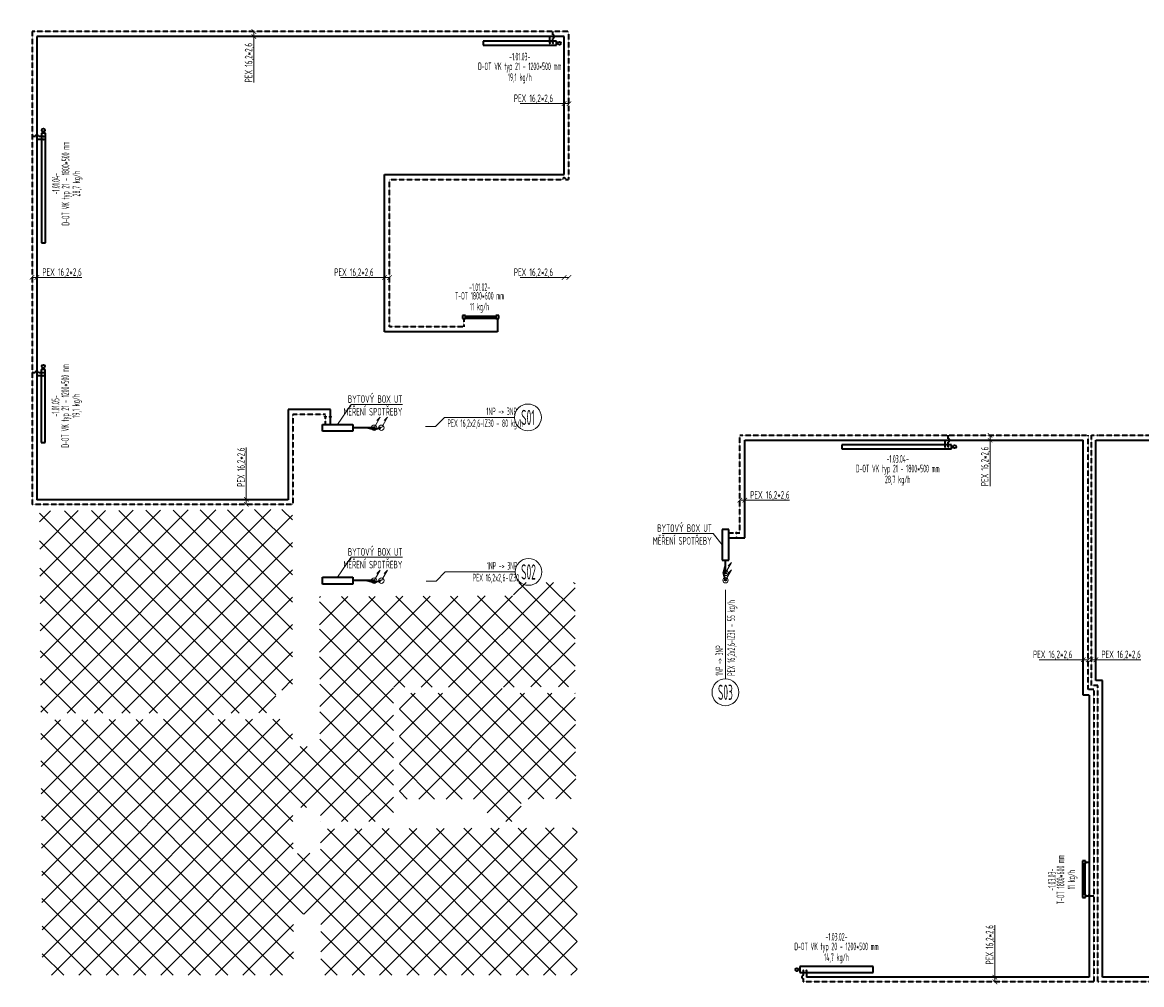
# Model space of a CAD drawing. Header units: millimetres. Extents: x 1279 to 58476, y -6899 to 74987.
# Tile 99 of 157: x 10873 to 29250, y 9847 to 25638. Entities that reach past the tile are written whole.
import ezdxf
from ezdxf.enums import TextEntityAlignment as Align

# ---------------------------------------------------------------- set-up
doc = ezdxf.new("R2010")
doc.units = ezdxf.units.MM
doc.linetypes.add('ČÁRKOVANÁ', pattern=[0.75, 0.5, -0.25])
for name, color, linetype, lineweight in [('JS_VYT_POPIS - OBECNĚ', 7, 'Continuous', 5), ('UT_IZOLACE - TEPELNÁ', 6, 'IZOLACE TEPELNA', 5), ('UT_KOTY - DIMENZE', 7, 'Continuous', 5), ('UT_POTRUBI - PŘÍVOD', 1, 'Continuous', 35), ('UT_POTRUBI - ZPÁTEČKA', 5, 'ČÁRKOVANÁ', 35), ('UT_SCHÉMA_PŘÍVOD', 10, 'Continuous', 35), ('UT_ZAŘÍZENÍ - OT', 3, 'Continuous', 35), ('VZT_50 POPIS - OBECNE', 7, 'Continuous', 5), ('VZT_KOTY - DIMENZE', 7, 'Continuous', 5)]:
    doc.layers.add(name, color=color, linetype=linetype, lineweight=lineweight)
doc.styles.add('ISOCP 2.5', font='isocp.shx', dxfattribs={"width": 0.6, "height": 2.5})
doc.styles.get("Standard").update_dxf_attribs({"font": 'arial.ttf'})
doc.styles.add('VZT_POPIS', font='isocp.shx', dxfattribs={"width": 0.6, "height": 125})
doc.linetypes.add('IZOLACE TEPELNA', pattern='A,12.7,-1.5,["T",Standard,S=2.54,R=0,X=0,Y=-1.27],-3', length=17.2)

# ---------------------------------------------------------------- blocks, each defined once
blk = doc.blocks.new('_ArchTick')
at = {"color": 0, "linetype": 'ByBlock', "const_width": 0.15}
blk.add_lwpolyline([(-0.5, -0.5), (0.5, 0.5)], dxfattribs=at)

msp = doc.modelspace()

# ---------------------------------------------------------------- linework, layer by layer
at = {"layer": 'JS_VYT_POPIS - OBECNĚ'}
for p, q in [((17655, 19005), (17805, 19155)), ((17805, 19155), (18954, 19155)), ((17492, 19005), (17655, 19005)), ((17664, 16470), (17814, 16620)), ((17814, 16620), (18963, 16620)), ((17501, 16470), (17664, 16470)), ((22416, 16326), (22416, 14864))]:
    msp.add_line(p, q, dxfattribs=at)
for centre in [(19174, 19155), (19183, 16620), (22416, 14644)]:
    msp.add_circle(centre, 220, dxfattribs=at)
at = {"layer": 'UT_IZOLACE - TEPELNÁ', "ltscale": 10}
for centre in [(16648, 18986), (16768, 18986), (22417, 16603), (16648, 16476), (16768, 16476), (22417, 16483)]:
    msp.add_circle(centre, 44, dxfattribs=at)
at = {"layer": 'UT_KOTY - DIMENZE'}
for points in [[(14674, 25486), (14674, 25222)], [(14674, 25406), (14674, 25222)], [(14674, 24653), (14674, 25222)], [(19044, 24305), (19613, 24305)], [(19767, 24305), (19613, 24305)], [(19847, 24305), (19613, 24305)], [(11031, 21453), (11279, 21453)], [(11111, 21453), (11279, 21453)], [(11279, 21453), (11847, 21453)], [(16096, 21451), (16665, 21451)], [(16819, 21451), (16665, 21451)], [(16899, 21451), (16665, 21451)], [(19044, 21451), (19613, 21451)], [(19767, 21451), (19613, 21451)], [(19847, 21451), (19613, 21451)], [(26761, 18861), (26761, 18597)], [(26761, 18781), (26761, 18597)], [(14549, 18094), (14549, 18662)], [(26761, 18028), (26761, 18597)], [(14549, 17809), (14549, 18094)], [(14549, 17729), (14549, 18094)], [(22654, 17797), (22902, 17797)], [(22734, 17797), (22902, 17797)], [(22902, 17797), (23470, 17797)], [(27570, 15179), (28138, 15179)], [(28293, 15179), (28138, 15179)], [(28373, 15179), (28138, 15179)], [(28419, 15179), (28667, 15179)], [(28499, 15179), (28667, 15179)], [(28667, 15179), (29236, 15179)], [(26840, 10255), (26840, 10824)], [(26840, 9970), (26840, 10255)], [(26840, 9890), (26840, 10255)]]:
    msp.add_lwpolyline(points, dxfattribs=at)
at = {"layer": 'UT_POTRUBI - PŘÍVOD'}
for p, q in [((19767, 25406), (11111, 25406)), ((11111, 25406), (11111, 17805)), ((19767, 23140), (19767, 25406)), ((16819, 20562), (16819, 23140)), ((16819, 23140), (19767, 23140)), ((18673, 20777), (18673, 20562)), ((18673, 20562), (16819, 20562)), ((22734, 17180), (22734, 18781)), ((22734, 18781), (28255, 18781)), ((28255, 18781), (28293, 18781)), ((28293, 14597), (28293, 18781)), ((28499, 14838), (28499, 18781)), ((28499, 18781), (28609, 18781)), ((28609, 18781), (34897, 18781)), ((22606, 17180), (22734, 17180)), ((28609, 14838), (28499, 14838)), ((28609, 14758), (28609, 14838)), ((28609, 9970), (28609, 14838)), ((28388, 14597), (28293, 14597)), ((28388, 14597), (28388, 9970)), ((28328, 11854), (28388, 11854)), ((28388, 9970), (23745, 9970)), ((34880, 9970), (28609, 9970))]:
    msp.add_line(p, q, dxfattribs=at)
at = {"layer": 'UT_POTRUBI - PŘÍVOD', "linetype": 'Continuous'}
for p, q in [((19535, 25298), (19535, 25406)), ((11218, 23716), (11111, 23716)), ((11216, 19839), (11111, 19839)), ((15929, 19040), (15929, 19166)), ((15799, 19040), (16299, 19040)), ((15799, 18930), (15799, 19040)), ((16299, 18930), (15799, 18930)), ((16299, 19040), (16299, 18930)), ((16638, 18986), (16299, 18985)), ((26025, 18674), (26025, 18781)), ((22362, 17313), (22362, 16813)), ((22472, 17313), (22362, 17313)), ((22472, 16813), (22472, 17313)), ((22472, 17180), (22598, 17180)), ((22362, 16813), (22472, 16813)), ((22417, 16613), (22417, 16813)), ((15799, 16531), (16299, 16531)), ((15799, 16421), (15799, 16531)), ((16299, 16421), (15799, 16421)), ((16299, 16531), (16299, 16421)), ((16638, 16477), (16299, 16476)), ((23745, 10077), (23745, 9970))]:
    msp.add_line(p, q, dxfattribs=at)
at = {"layer": 'UT_POTRUBI - PŘÍVOD', "linetype": 'Continuous', "lineweight": 5}
for centre in [(19535, 25298), (11218, 23716), (11216, 19839), (26025, 18674), (23745, 10077)]:
    msp.add_circle(centre, 10, dxfattribs=at)
at = {"layer": 'UT_POTRUBI - PŘÍVOD', "linetype": 'Continuous'}
for centre, radius in [((15929, 19166), 8.1), ((16648, 18986), 10), ((22598, 17180), 8.1), ((22417, 16603), 10), ((16648, 16476), 10)]:
    msp.add_circle(centre, radius, dxfattribs=at)
at = {"layer": 'UT_POTRUBI - ZPÁTEČKA', "ltscale": 7}
for p, q in [((19847, 25486), (11031, 25486)), ((11031, 25486), (11031, 17724)), ((19847, 23060), (19847, 25486)), ((16899, 20642), (16899, 23060)), ((16899, 23060), (19741, 23060)), ((18123, 20777), (18123, 20642)), ((18123, 20642), (16899, 20642)), ((15849, 19203), (15315, 19203)), ((15315, 19203), (15315, 17725)), ((15849, 19174), (15849, 19203)), ((15849, 19040), (15849, 19166)), ((22654, 17260), (22654, 18861)), ((22654, 18861), (28255, 18861)), ((28255, 18861), (28373, 18861)), ((28373, 14692), (28373, 18861)), ((28428, 14758), (28428, 18861)), ((28428, 18861), (28529, 18861)), ((28529, 18861), (34947, 18861)), ((15315, 17725), (11031, 17724)), ((22606, 17260), (22654, 17260)), ((28529, 14758), (28428, 14758)), ((28529, 9890), (28529, 14758)), ((28468, 14692), (28373, 14692)), ((28468, 14692), (28468, 9890)), ((28468, 9890), (23695, 9890)), ((34950, 9890), (28529, 9890))]:
    msp.add_line(p, q, dxfattribs=at)
at = {"layer": 'UT_POTRUBI - ZPÁTEČKA', "linetype": 'ČÁRKOVANÁ', "ltscale": 150}
for p, q in [((19585, 25431), (19585, 25486)), ((19585, 25298), (19585, 25381)), ((11086, 23766), (11031, 23766)), ((11218, 23766), (11136, 23766)), ((11083, 19889), (11031, 19889)), ((11216, 19889), (11133, 19889)), ((26075, 18806), (26075, 18861)), ((26075, 18674), (26075, 18756)), ((22472, 17260), (22598, 17260)), ((23695, 10077), (23695, 9995)), ((23695, 9945), (23695, 9890))]:
    msp.add_line(p, q, dxfattribs=at)
at = {"layer": 'UT_POTRUBI - ZPÁTEČKA'}
for p, q in [((19793, 23060), (19847, 23060)), ((28328, 11304), (28374, 11304))]:
    msp.add_line(p, q, dxfattribs=at)
at = {"layer": 'UT_POTRUBI - ZPÁTEČKA', "linetype": 'ČÁRKOVANÁ', "ltscale": 3}
for p, q in [((16637, 18957), (16536, 18984)), ((16759, 18983), (16660, 18957)), ((22389, 16614), (22416, 16715)), ((22415, 16492), (22389, 16591)), ((16637, 16447), (16536, 16474)), ((16759, 16474), (16660, 16447))]:
    msp.add_line(p, q, dxfattribs=at)
at = {"layer": 'UT_POTRUBI - ZPÁTEČKA', "ltscale": 3}
msp.add_line((28403, 11304), (28468, 11304), dxfattribs=at)
at = {"layer": 'UT_POTRUBI - ZPÁTEČKA', "linetype": 'ČÁRKOVANÁ', "lineweight": 5, "ltscale": 150}
for centre in [(19585, 25298), (11218, 23766), (11216, 19889), (26075, 18674), (23695, 10077)]:
    msp.add_circle(centre, 10, dxfattribs=at)
at = {"layer": 'UT_POTRUBI - ZPÁTEČKA', "linetype": 'ČÁRKOVANÁ', "ltscale": 150}
for centre in [(15849, 19166), (22598, 17260)]:
    msp.add_circle(centre, 8.1, dxfattribs=at)
at = {"layer": 'UT_POTRUBI - ZPÁTEČKA', "linetype": 'ČÁRKOVANÁ', "ltscale": 3}
msp.add_circle((22417, 16483), 10, dxfattribs=at)
at = {"layer": 'UT_POTRUBI - ZPÁTEČKA', "linetype": 'ČÁRKOVANÁ', "ltscale": 150}
for centre, start, end in [((19585, 25406), 270, 90), ((11111, 23766), 0, 180), ((11108, 19889), 0, 180), ((26075, 18781), 270, 90), ((23695, 9970), 90, 270)]:
    msp.add_arc(centre, 25, start, end, dxfattribs=at)
at = {"layer": 'UT_POTRUBI - ZPÁTEČKA'}
for centre, radius in [((19767, 23060), 25.8), ((28388, 11304), 14.6)]:
    msp.add_arc(centre, radius, 0, 180, dxfattribs=at)
at = {"layer": 'UT_POTRUBI - ZPÁTEČKA', "linetype": 'ČÁRKOVANÁ', "ltscale": 3}
for centre, start, end in [((16525, 18941), 75, 90), ((16649, 18999), 255, 285), ((22373, 16726), 345, 0), ((22431, 16602), 165, 195), ((16525, 16432), 75, 90), ((16649, 16490), 255, 285)]:
    msp.add_arc(centre, 44, start, end, dxfattribs=at)
at = {"layer": 'UT_SCHÉMA_PŘÍVOD'}
for p, q in [((15929, 19283), (15235, 19283)), ((15235, 19283), (15235, 17805)), ((15929, 19174), (15929, 19283)), ((15235, 17805), (11111, 17805))]:
    msp.add_line(p, q, dxfattribs=at)
at = {"layer": 'UT_ZAŘÍZENÍ - OT', "linetype": 'Continuous'}
for p, q in [((19640, 25331), (18440, 25331)), ((18440, 25331), (18440, 25265)), ((18440, 25265), (19640, 25265)), ((19640, 25265), (19640, 25331)), ((11185, 23821), (11185, 22021)), ((11251, 23821), (11185, 23821)), ((11251, 22021), (11251, 23821)), ((11185, 22021), (11251, 22021)), ((18148, 20827), (18098, 20827)), ((18098, 20827), (18098, 20777)), ((18098, 20777), (18148, 20777)), ((18148, 20777), (18148, 20827)), ((18148, 20818), (18648, 20818)), ((18148, 20818), (18648, 20818)), ((18148, 20818), (18648, 20818)), ((18148, 20818), (18648, 20818)), ((18148, 20818), (18648, 20818)), ((18148, 20818), (18648, 20818)), ((18148, 20818), (18648, 20818)), ((18148, 20818), (18648, 20818)), ((18148, 20818), (18648, 20818)), ((18148, 20818), (18648, 20818)), ((18148, 20818), (18648, 20818)), ((18148, 20818), (18648, 20818)), ((18148, 20818), (18648, 20818)), ((18148, 20818), (18648, 20818)), ((18148, 20818), (18648, 20818)), ((18148, 20818), (18648, 20818)), ((18148, 20818), (18648, 20818)), ((18148, 20813), (18648, 20813)), ((18148, 20813), (18648, 20813)), ((18148, 20813), (18648, 20813)), ((18148, 20813), (18648, 20813)), ((18148, 20813), (18648, 20813)), ((18148, 20813), (18648, 20813)), ((18148, 20813), (18648, 20813)), ((18148, 20813), (18648, 20813)), ((18148, 20813), (18648, 20813)), ((18148, 20813), (18648, 20813)), ((18148, 20813), (18648, 20813)), ((18148, 20813), (18648, 20813)), ((18148, 20813), (18648, 20813)), ((18148, 20813), (18648, 20813)), ((18148, 20813), (18648, 20813)), ((18148, 20813), (18648, 20813)), ((18148, 20813), (18648, 20813)), ((18148, 20813), (18648, 20813)), ((18148, 20813), (18648, 20813)), ((18148, 20813), (18648, 20813)), ((18148, 20813), (18648, 20813)), ((18148, 20813), (18648, 20813)), ((18148, 20813), (18648, 20813)), ((18148, 20813), (18648, 20813)), ((18148, 20813), (18648, 20813)), ((18148, 20813), (18648, 20813)), ((18148, 20813), (18648, 20813)), ((18148, 20813), (18648, 20813)), ((18148, 20813), (18648, 20813)), ((18148, 20813), (18648, 20813)), ((18148, 20813), (18648, 20813)), ((18148, 20813), (18648, 20813)), ((18148, 20813), (18648, 20813)), ((18148, 20813), (18648, 20813)), ((18148, 20800), (18648, 20800)), ((18148, 20800), (18648, 20800)), ((18148, 20800), (18648, 20800)), ((18148, 20800), (18648, 20800)), ((18148, 20800), (18648, 20800)), ((18148, 20800), (18648, 20800)), ((18148, 20800), (18648, 20800)), ((18148, 20800), (18648, 20800)), ((18148, 20800), (18648, 20800)), ((18148, 20800), (18648, 20800)), ((18148, 20800), (18648, 20800)), ((18148, 20800), (18648, 20800)), ((18148, 20800), (18648, 20800)), ((18148, 20800), (18648, 20800)), ((18148, 20800), (18648, 20800)), ((18148, 20800), (18648, 20800)), ((18148, 20800), (18648, 20800)), ((18148, 20800), (18648, 20800)), ((18148, 20800), (18648, 20800)), ((18148, 20800), (18648, 20800)), ((18148, 20800), (18648, 20800)), ((18148, 20800), (18648, 20800)), ((18148, 20800), (18648, 20800)), ((18148, 20800), (18648, 20800)), ((18148, 20800), (18648, 20800)), ((18148, 20800), (18648, 20800)), ((18148, 20800), (18648, 20800)), ((18148, 20800), (18648, 20800)), ((18148, 20800), (18648, 20800)), ((18148, 20800), (18648, 20800)), ((18148, 20800), (18648, 20800)), ((18148, 20800), (18648, 20800)), ((18148, 20800), (18648, 20800)), ((18148, 20800), (18648, 20800)), ((18148, 20788), (18648, 20788)), ((18148, 20788), (18648, 20788)), ((18148, 20788), (18648, 20788)), ((18148, 20788), (18648, 20788)), ((18148, 20788), (18648, 20788)), ((18148, 20788), (18648, 20788)), ((18148, 20788), (18648, 20788)), ((18148, 20788), (18648, 20788)), ((18148, 20788), (18648, 20788)), ((18148, 20788), (18648, 20788)), ((18148, 20788), (18648, 20788)), ((18148, 20788), (18648, 20788)), ((18148, 20788), (18648, 20788)), ((18148, 20788), (18648, 20788)), ((18148, 20788), (18648, 20788)), ((18148, 20788), (18648, 20788)), ((18148, 20788), (18648, 20788)), ((18148, 20788), (18648, 20788)), ((18148, 20788), (18648, 20788)), ((18148, 20788), (18648, 20788)), ((18148, 20788), (18648, 20788)), ((18148, 20788), (18648, 20788)), ((18148, 20788), (18648, 20788)), ((18148, 20788), (18648, 20788)), ((18148, 20788), (18648, 20788)), ((18148, 20788), (18648, 20788)), ((18148, 20788), (18648, 20788)), ((18148, 20788), (18648, 20788)), ((18148, 20788), (18648, 20788)), ((18148, 20788), (18648, 20788)), ((18148, 20788), (18648, 20788)), ((18148, 20788), (18648, 20788)), ((18148, 20788), (18648, 20788)), ((18148, 20788), (18648, 20788)), ((18148, 20782), (18648, 20782)), ((18148, 20782), (18648, 20782)), ((18148, 20782), (18648, 20782)), ((18148, 20782), (18648, 20782)), ((18148, 20782), (18648, 20782)), ((18148, 20782), (18648, 20782)), ((18148, 20782), (18648, 20782)), ((18148, 20782), (18648, 20782)), ((18148, 20782), (18648, 20782)), ((18148, 20782), (18648, 20782)), ((18148, 20782), (18648, 20782)), ((18148, 20782), (18648, 20782)), ((18148, 20782), (18648, 20782)), ((18148, 20782), (18648, 20782)), ((18148, 20782), (18648, 20782)), ((18148, 20782), (18648, 20782)), ((18148, 20782), (18648, 20782)), ((18698, 20827), (18648, 20827)), ((18648, 20827), (18648, 20777)), ((18698, 20827), (18648, 20827)), ((18648, 20827), (18648, 20777)), ((18648, 20800), (18648, 20813)), ((18648, 20813), (18648, 20800)), ((18648, 20800), (18648, 20813)), ((18648, 20813), (18648, 20800)), ((18648, 20800), (18648, 20813)), ((18648, 20813), (18648, 20800)), ((18648, 20800), (18648, 20813)), ((18648, 20813), (18648, 20800)), ((18648, 20800), (18648, 20813)), ((18648, 20813), (18648, 20800)), ((18648, 20800), (18648, 20813)), ((18648, 20813), (18648, 20800)), ((18648, 20800), (18648, 20813)), ((18648, 20813), (18648, 20800)), ((18648, 20800), (18648, 20813)), ((18648, 20813), (18648, 20800)), ((18648, 20800), (18648, 20813)), ((18648, 20813), (18648, 20800)), ((18648, 20800), (18648, 20813)), ((18648, 20813), (18648, 20800)), ((18648, 20800), (18648, 20813)), ((18648, 20813), (18648, 20800)), ((18648, 20800), (18648, 20813)), ((18648, 20813), (18648, 20800)), ((18648, 20800), (18648, 20813)), ((18648, 20813), (18648, 20800)), ((18648, 20800), (18648, 20813)), ((18648, 20813), (18648, 20800)), ((18648, 20800), (18648, 20813)), ((18648, 20813), (18648, 20800)), ((18648, 20800), (18648, 20813)), ((18648, 20813), (18648, 20800)), ((18648, 20800), (18648, 20813)), ((18648, 20813), (18648, 20800)), ((18648, 20800), (18648, 20788)), ((18648, 20788), (18648, 20800)), ((18648, 20800), (18648, 20788)), ((18648, 20788), (18648, 20800)), ((18648, 20800), (18648, 20788)), ((18648, 20788), (18648, 20800)), ((18648, 20800), (18648, 20788)), ((18648, 20788), (18648, 20800)), ((18648, 20800), (18648, 20788)), ((18648, 20788), (18648, 20800)), ((18648, 20800), (18648, 20788)), ((18648, 20788), (18648, 20800)), ((18648, 20800), (18648, 20788)), ((18648, 20788), (18648, 20800)), ((18648, 20800), (18648, 20788)), ((18648, 20788), (18648, 20800)), ((18648, 20800), (18648, 20788)), ((18648, 20788), (18648, 20800)), ((18648, 20800), (18648, 20788)), ((18648, 20788), (18648, 20800)), ((18648, 20800), (18648, 20788)), ((18648, 20788), (18648, 20800)), ((18648, 20800), (18648, 20788)), ((18648, 20788), (18648, 20800)), ((18648, 20800), (18648, 20788)), ((18648, 20788), (18648, 20800)), ((18648, 20800), (18648, 20788)), ((18648, 20788), (18648, 20800)), ((18648, 20800), (18648, 20788)), ((18648, 20788), (18648, 20800)), ((18648, 20800), (18648, 20788)), ((18648, 20788), (18648, 20800)), ((18648, 20800), (18648, 20788)), ((18648, 20788), (18648, 20800)), ((18648, 20788), (18648, 20782)), ((18648, 20782), (18648, 20788)), ((18648, 20788), (18648, 20782)), ((18648, 20782), (18648, 20788)), ((18648, 20788), (18648, 20782)), ((18648, 20782), (18648, 20788)), ((18648, 20788), (18648, 20782)), ((18648, 20782), (18648, 20788)), ((18648, 20788), (18648, 20782)), ((18648, 20782), (18648, 20788)), ((18648, 20788), (18648, 20782)), ((18648, 20782), (18648, 20788)), ((18648, 20788), (18648, 20782)), ((18648, 20782), (18648, 20788)), ((18648, 20788), (18648, 20782)), ((18648, 20782), (18648, 20788)), ((18648, 20788), (18648, 20782)), ((18648, 20782), (18648, 20788)), ((18648, 20788), (18648, 20782)), ((18648, 20782), (18648, 20788)), ((18648, 20788), (18648, 20782)), ((18648, 20782), (18648, 20788)), ((18648, 20788), (18648, 20782)), ((18648, 20782), (18648, 20788)), ((18648, 20788), (18648, 20782)), ((18648, 20782), (18648, 20788)), ((18648, 20788), (18648, 20782)), ((18648, 20782), (18648, 20788)), ((18648, 20788), (18648, 20782)), ((18648, 20782), (18648, 20788)), ((18648, 20788), (18648, 20782)), ((18648, 20782), (18648, 20788)), ((18648, 20788), (18648, 20782)), ((18648, 20782), (18648, 20788)), ((18648, 20777), (18648, 20777)), ((18648, 20777), (18698, 20777)), ((18648, 20777), (18698, 20777)), ((18698, 20777), (18698, 20827)), ((18698, 20777), (18698, 20827)), ((11249, 19944), (11183, 19944)), ((11183, 19944), (11183, 18744)), ((11249, 18744), (11249, 19944)), ((11183, 18744), (11249, 18744)), ((26130, 18707), (24330, 18707)), ((24330, 18707), (24330, 18641)), ((24330, 18641), (26130, 18641)), ((26130, 18641), (26130, 18707)), ((28328, 11879), (28278, 11879)), ((28278, 11879), (28278, 11829)), ((28328, 11879), (28278, 11879)), ((28278, 11879), (28278, 11829)), ((28278, 11829), (28328, 11829)), ((28278, 11829), (28328, 11829)), ((28287, 11329), (28287, 11829)), ((28287, 11329), (28287, 11829)), ((28287, 11329), (28287, 11829)), ((28287, 11329), (28287, 11829)), ((28287, 11329), (28287, 11829)), ((28287, 11329), (28287, 11829)), ((28287, 11329), (28287, 11829)), ((28287, 11329), (28287, 11829)), ((28287, 11329), (28287, 11829)), ((28287, 11329), (28287, 11829)), ((28287, 11329), (28287, 11829)), ((28287, 11329), (28287, 11829)), ((28287, 11329), (28287, 11829)), ((28287, 11329), (28287, 11829)), ((28287, 11329), (28287, 11829)), ((28287, 11329), (28287, 11829)), ((28287, 11329), (28287, 11829)), ((28292, 11329), (28292, 11829)), ((28292, 11329), (28292, 11829)), ((28292, 11329), (28292, 11829)), ((28292, 11329), (28292, 11829)), ((28292, 11329), (28292, 11829)), ((28292, 11329), (28292, 11829)), ((28292, 11329), (28292, 11829)), ((28292, 11329), (28292, 11829)), ((28292, 11329), (28292, 11829)), ((28292, 11329), (28292, 11829)), ((28292, 11329), (28292, 11829)), ((28292, 11329), (28292, 11829)), ((28292, 11329), (28292, 11829)), ((28292, 11329), (28292, 11829)), ((28292, 11329), (28292, 11829)), ((28292, 11329), (28292, 11829)), ((28292, 11329), (28292, 11829)), ((28292, 11329), (28292, 11829)), ((28292, 11329), (28292, 11829)), ((28292, 11329), (28292, 11829)), ((28292, 11329), (28292, 11829)), ((28292, 11329), (28292, 11829)), ((28292, 11329), (28292, 11829)), ((28292, 11329), (28292, 11829)), ((28292, 11329), (28292, 11829)), ((28292, 11329), (28292, 11829)), ((28292, 11329), (28292, 11829)), ((28292, 11329), (28292, 11829)), ((28292, 11329), (28292, 11829)), ((28292, 11329), (28292, 11829)), ((28292, 11329), (28292, 11829)), ((28292, 11329), (28292, 11829)), ((28292, 11329), (28292, 11829)), ((28292, 11329), (28292, 11829)), ((28305, 11329), (28305, 11829)), ((28305, 11329), (28305, 11829)), ((28305, 11829), (28318, 11829)), ((28318, 11829), (28305, 11829)), ((28305, 11329), (28305, 11829)), ((28305, 11329), (28305, 11829)), ((28305, 11829), (28318, 11829)), ((28318, 11829), (28305, 11829)), ((28305, 11329), (28305, 11829)), ((28305, 11329), (28305, 11829)), ((28305, 11829), (28318, 11829)), ((28318, 11829), (28305, 11829)), ((28305, 11329), (28305, 11829)), ((28305, 11329), (28305, 11829)), ((28305, 11829), (28318, 11829)), ((28318, 11829), (28305, 11829)), ((28305, 11329), (28305, 11829)), ((28305, 11329), (28305, 11829)), ((28305, 11829), (28318, 11829)), ((28318, 11829), (28305, 11829)), ((28305, 11329), (28305, 11829)), ((28305, 11329), (28305, 11829)), ((28305, 11829), (28318, 11829)), ((28318, 11829), (28305, 11829)), ((28305, 11329), (28305, 11829)), ((28305, 11329), (28305, 11829)), ((28305, 11829), (28318, 11829)), ((28318, 11829), (28305, 11829)), ((28305, 11329), (28305, 11829)), ((28305, 11329), (28305, 11829)), ((28305, 11829), (28318, 11829)), ((28318, 11829), (28305, 11829)), ((28305, 11329), (28305, 11829)), ((28305, 11329), (28305, 11829)), ((28305, 11829), (28318, 11829)), ((28318, 11829), (28305, 11829)), ((28305, 11329), (28305, 11829)), ((28305, 11329), (28305, 11829)), ((28305, 11829), (28318, 11829)), ((28318, 11829), (28305, 11829)), ((28305, 11329), (28305, 11829)), ((28305, 11329), (28305, 11829)), ((28305, 11829), (28318, 11829)), ((28318, 11829), (28305, 11829)), ((28305, 11329), (28305, 11829)), ((28305, 11329), (28305, 11829)), ((28305, 11829), (28318, 11829)), ((28318, 11829), (28305, 11829)), ((28305, 11329), (28305, 11829)), ((28305, 11329), (28305, 11829)), ((28305, 11829), (28318, 11829)), ((28318, 11829), (28305, 11829)), ((28305, 11329), (28305, 11829)), ((28305, 11329), (28305, 11829)), ((28305, 11829), (28318, 11829)), ((28318, 11829), (28305, 11829)), ((28305, 11329), (28305, 11829)), ((28305, 11329), (28305, 11829)), ((28305, 11829), (28318, 11829)), ((28318, 11829), (28305, 11829)), ((28305, 11329), (28305, 11829)), ((28305, 11329), (28305, 11829)), ((28305, 11829), (28318, 11829)), ((28318, 11829), (28305, 11829)), ((28305, 11329), (28305, 11829)), ((28305, 11329), (28305, 11829)), ((28305, 11829), (28318, 11829)), ((28318, 11829), (28305, 11829)), ((28318, 11329), (28318, 11829)), ((28318, 11329), (28318, 11829)), ((28318, 11829), (28323, 11829)), ((28323, 11829), (28318, 11829)), ((28318, 11329), (28318, 11829)), ((28318, 11329), (28318, 11829)), ((28318, 11829), (28323, 11829)), ((28323, 11829), (28318, 11829)), ((28318, 11329), (28318, 11829)), ((28318, 11329), (28318, 11829)), ((28318, 11829), (28323, 11829)), ((28323, 11829), (28318, 11829)), ((28318, 11329), (28318, 11829)), ((28318, 11329), (28318, 11829)), ((28318, 11829), (28323, 11829)), ((28323, 11829), (28318, 11829)), ((28318, 11329), (28318, 11829)), ((28318, 11329), (28318, 11829)), ((28318, 11829), (28323, 11829)), ((28323, 11829), (28318, 11829)), ((28318, 11329), (28318, 11829)), ((28318, 11329), (28318, 11829)), ((28318, 11829), (28323, 11829)), ((28323, 11829), (28318, 11829)), ((28318, 11329), (28318, 11829)), ((28318, 11329), (28318, 11829)), ((28318, 11829), (28323, 11829)), ((28323, 11829), (28318, 11829)), ((28318, 11329), (28318, 11829)), ((28318, 11329), (28318, 11829)), ((28318, 11829), (28323, 11829)), ((28323, 11829), (28318, 11829)), ((28318, 11329), (28318, 11829)), ((28318, 11329), (28318, 11829)), ((28318, 11829), (28323, 11829)), ((28323, 11829), (28318, 11829)), ((28318, 11329), (28318, 11829)), ((28318, 11329), (28318, 11829)), ((28318, 11829), (28323, 11829)), ((28323, 11829), (28318, 11829)), ((28318, 11329), (28318, 11829)), ((28318, 11329), (28318, 11829)), ((28318, 11829), (28323, 11829)), ((28323, 11829), (28318, 11829)), ((28318, 11329), (28318, 11829)), ((28318, 11329), (28318, 11829)), ((28318, 11829), (28323, 11829)), ((28323, 11829), (28318, 11829)), ((28318, 11329), (28318, 11829)), ((28318, 11329), (28318, 11829)), ((28318, 11829), (28323, 11829)), ((28323, 11829), (28318, 11829)), ((28318, 11329), (28318, 11829)), ((28318, 11329), (28318, 11829)), ((28318, 11829), (28323, 11829)), ((28323, 11829), (28318, 11829)), ((28318, 11329), (28318, 11829)), ((28318, 11329), (28318, 11829)), ((28318, 11829), (28323, 11829)), ((28323, 11829), (28318, 11829)), ((28318, 11329), (28318, 11829)), ((28318, 11329), (28318, 11829)), ((28318, 11829), (28323, 11829)), ((28323, 11829), (28318, 11829)), ((28318, 11329), (28318, 11829)), ((28318, 11329), (28318, 11829)), ((28318, 11829), (28323, 11829)), ((28323, 11829), (28318, 11829)), ((28323, 11329), (28323, 11829)), ((28323, 11329), (28323, 11829)), ((28323, 11329), (28323, 11829)), ((28323, 11329), (28323, 11829)), ((28323, 11329), (28323, 11829)), ((28323, 11329), (28323, 11829)), ((28323, 11329), (28323, 11829)), ((28323, 11329), (28323, 11829)), ((28323, 11329), (28323, 11829)), ((28323, 11329), (28323, 11829)), ((28323, 11329), (28323, 11829)), ((28323, 11329), (28323, 11829)), ((28323, 11329), (28323, 11829)), ((28323, 11329), (28323, 11829)), ((28323, 11329), (28323, 11829)), ((28323, 11329), (28323, 11829)), ((28323, 11329), (28323, 11829)), ((28328, 11829), (28328, 11879)), ((28328, 11829), (28328, 11879)), ((28328, 11829), (28328, 11829)), ((28328, 11329), (28278, 11329)), ((28278, 11329), (28278, 11279)), ((28278, 11279), (28328, 11279)), ((28328, 11279), (28328, 11329)), ((24840, 10146), (23640, 10146)), ((23640, 10146), (23640, 10046)), ((24840, 10046), (24840, 10146)), ((23640, 10046), (24840, 10046))]:
    msp.add_line(p, q, dxfattribs=at)
for centre in [(19690, 25296), (11217, 23871), (11217, 19994), (26180, 18675), (23590, 10094)]:
    msp.add_circle(centre, 25, dxfattribs=at)
at = {"layer": 'VZT_50 POPIS - OBECNE'}
for p, q in [((16649, 18986), (16749, 19159)), ((16749, 19159), (16692, 19102)), ((16769, 18986), (16869, 19159)), ((16869, 19159), (16812, 19102)), ((22417, 16603), (22517, 16776)), ((22517, 16776), (22460, 16719)), ((16649, 16476), (16749, 16649)), ((16749, 16649), (16692, 16593)), ((16769, 16476), (16869, 16649)), ((16869, 16649), (16812, 16593)), ((22417, 16483), (22517, 16656)), ((22517, 16656), (22460, 16599))]:
    msp.add_line(p, q, dxfattribs=at)
at = {"layer": 'VZT_50 POPIS - OBECNE', "color": 1, "linetype": 'Continuous'}
for p, q in [((11607, 14301), (14951, 17645)), ((15306, 17023), (14686, 17643)), ((15306, 17472), (15132, 17646)), ((14433, 14303), (11153, 17584)), ((11154, 17440), (11336, 17622)), ((11157, 16994), (11788, 17625)), ((11160, 16548), (12240, 17628)), ((11162, 16102), (12692, 17631)), ((11165, 15655), (13143, 17634)), ((11168, 15209), (13595, 17636)), ((11171, 14763), (14047, 17639)), ((11173, 14317), (14499, 17642)), ((14880, 14306), (11562, 17624)), ((15034, 14601), (12008, 17626)), ((12056, 14301), (15306, 17551)), ((15306, 14778), (12455, 17629)), ((15306, 15227), (12901, 17632)), ((15306, 15676), (13347, 17635)), ((15306, 16125), (13793, 17638)), ((15306, 16574), (14239, 17641)), ((14012, 14275), (11156, 17132)), ((12505, 14301), (15306, 17102)), ((15315, 12524), (11159, 16680)), ((12954, 14301), (15306, 16653)), ((17871, 14728), (19591, 16448)), ((18935, 16241), (19142, 16448)), ((19948, 15524), (19024, 16448)), ((19948, 15973), (19473, 16448)), ((19948, 16422), (19922, 16448)), ((13089, 14301), (11162, 16228)), ((11187, 12085), (15306, 16204)), ((15749, 16198), (15765, 16214)), ((15751, 15751), (16216, 16216)), ((15753, 15304), (16667, 16218)), ((15755, 14857), (17118, 16220)), ((15757, 14410), (17569, 16222)), ((15759, 13963), (18020, 16224)), ((17601, 14728), (16113, 16216)), ((19881, 12897), (16560, 16218)), ((16973, 14728), (18471, 16226)), ((19958, 13269), (17007, 16220)), ((17065, 13473), (19948, 16356)), ((17422, 14728), (18922, 16228)), ((18946, 14730), (17454, 16222)), ((19392, 14733), (17901, 16224)), ((19838, 14736), (18348, 16226)), ((19948, 15075), (18795, 16228)), ((17152, 14728), (15749, 16130)), ((18770, 14729), (19948, 15907)), ((12640, 14301), (11164, 15776)), ((11190, 11639), (15306, 15755)), ((16965, 14466), (15751, 15679)), ((19222, 14732), (19948, 15458)), ((12191, 14301), (11167, 15325)), ((14303, 14303), (15306, 15306)), ((16965, 14017), (15753, 15228)), ((19674, 14735), (19948, 15009)), ((11742, 14301), (11170, 14873)), ((12246, 10001), (16965, 14720)), ((15130, 14681), (15306, 14857)), ((16965, 13568), (15755, 14777)), ((17065, 13024), (18748, 14707)), ((14754, 14305), (15034, 14585)), ((17065, 14371), (17322, 14628)), ((17065, 13922), (17771, 14628)), ((19063, 12817), (17252, 14628)), ((17381, 12891), (19119, 14628)), ((19436, 12893), (17701, 14628)), ((17830, 12891), (19568, 14628)), ((18279, 12891), (19949, 14561)), ((19955, 13721), (19048, 14628)), ((19952, 14173), (19497, 14628)), ((19949, 14625), (19946, 14628)), ((11293, 14301), (11173, 14421)), ((18907, 12524), (17065, 14366)), ((11176, 13870), (11496, 14190)), ((11179, 13424), (11948, 14193)), ((11182, 12978), (12400, 14196)), ((11185, 12532), (12852, 14199)), ((11193, 11193), (14200, 14200)), ((11196, 10747), (14650, 14201)), ((11198, 10300), (15099, 14201)), ((15325, 10269), (11404, 14190)), ((15323, 10720), (11850, 14192)), ((15490, 11002), (12297, 14195)), ((16940, 10001), (12743, 14198)), ((15317, 12073), (13189, 14201)), ((15536, 12752), (14088, 14200)), ((16216, 12521), (14536, 14200)), ((15309, 13876), (14985, 14201)), ((15445, 12751), (16965, 14271)), ((16965, 13119), (15757, 14326)), ((15144, 10001), (11176, 13969)), ((18502, 12665), (19952, 14115)), ((11348, 10001), (15309, 13962)), ((16965, 12670), (15759, 13875)), ((15765, 12622), (16965, 13822)), ((18091, 12891), (17065, 13917)), ((11797, 10001), (15548, 13752)), ((16665, 12521), (15434, 13752)), ((19178, 12892), (19955, 13669)), ((14695, 10001), (11178, 13517)), ((17642, 12891), (17065, 13468)), ((16113, 12521), (16965, 13373)), ((14246, 10001), (11181, 13065)), ((19630, 12895), (19958, 13223)), ((16562, 12521), (16965, 12924)), ((17193, 12891), (17065, 13019)), ((18809, 12523), (19063, 12777)), ((13797, 10001), (11184, 12614)), ((12695, 10001), (15315, 12621)), ((15767, 12521), (15765, 12523)), ((14042, 10001), (16446, 12405)), ((15492, 11002), (16897, 12407)), ((15767, 12175), (15995, 12403)), ((15773, 10834), (17348, 12409)), ((15775, 10387), (17799, 12411)), ((15838, 10001), (18250, 12413)), ((18287, 10001), (15885, 12403)), ((16287, 10001), (18701, 12415)), ((18736, 10001), (16332, 12405)), ((16736, 10001), (19152, 12417)), ((19185, 10001), (16779, 12407)), ((17185, 10001), (19603, 12419)), ((19634, 10001), (17226, 12409)), ((17634, 10001), (19981, 12348)), ((19981, 10103), (17673, 12411)), ((19981, 10552), (18120, 12413)), ((19981, 11001), (18567, 12415)), ((19981, 11450), (19014, 12417)), ((19981, 11899), (19461, 12418)), ((19981, 12348), (19908, 12420)), ((13348, 10001), (11187, 12162)), ((13144, 10001), (15317, 12174)), ((13593, 10001), (15594, 12002)), ((17389, 10001), (15389, 12001)), ((17838, 10001), (15767, 12072)), ((18083, 10001), (19981, 11899)), ((12899, 10001), (11190, 11710)), ((18532, 10001), (19981, 11450)), ((12450, 10001), (11193, 11258)), ((18981, 10001), (19981, 11001)), ((12001, 10001), (11195, 10806)), ((14491, 10001), (15323, 10833)), ((16491, 10001), (15773, 10719)), ((19430, 10001), (19981, 10552)), ((11552, 10001), (11198, 10354)), ((14940, 10001), (15325, 10386)), ((16042, 10001), (15775, 10268)), ((19879, 10001), (19981, 10103))]:
    msp.add_line(p, q, dxfattribs=at)
at = {"layer": 'VZT_KOTY - DIMENZE', "linetype": 'ByBlock'}
for p, q in [((16270, 19369), (16292, 19369)), ((22216, 17250), (22195, 17250)), ((16270, 16860), (16292, 16860))]:
    msp.add_line(p, q, dxfattribs=at)
for points in [[(16049, 19040), (16270, 19369)], [(16292, 19369), (17112, 19369)], [(21375, 17250), (22195, 17250)], [(22362, 17063), (22216, 17250)], [(16049, 16531), (16270, 16860)], [(16292, 16860), (17112, 16860)]]:
    msp.add_lwpolyline(points, dxfattribs=at)

# ---------------------------------------------------------------- block references
at = {"layer": 'UT_KOTY - DIMENZE', "xscale": 75, "yscale": 75, "zscale": 75}
for p, rotation in [((14674, 25486), 90), ((14674, 25406), 90), ((11031, 21453), 180), ((11111, 21453), 180), ((26761, 18861), 90), ((26761, 18781), 90), ((14549, 17809), 270), ((22654, 17797), 180), ((22734, 17797), 180), ((14549, 17729), 270), ((28419, 15179), 180), ((28499, 15179), 180), ((26840, 9970), 270), ((26840, 9890), 270)]:
    msp.add_blockref('_ArchTick', p, dxfattribs=dict(at, rotation=rotation))
for p in [(19767, 24305), (19847, 24305), (16819, 21451), (16899, 21451), (19767, 21451), (19847, 21451), (28293, 15179), (28373, 15179)]:
    msp.add_blockref('_ArchTick', p, dxfattribs=at)

# ---------------------------------------------------------------- texts
at = {"layer": 'JS_VYT_POPIS - OBECNĚ', "style": 'VZT_POPIS', "width": 0.5}
for s, height, p in [('-1.01.03-', 125, (19040, 25076)), ('D-OT VK typ 21 - 1200*500 mm', 125, (19040, 24917)), ('19,1 kg/h', 125, (19040, 24739)), ('-1.01.02-', 125, (18380, 21293)), ('T-OT 1800*600 mm', 125, (18380, 21151)), ('11 kg/h', 125, (18380, 20973)), ('S01', 250, (19174, 19155)), ('D-OT VK typ 21 - 1800*500 mm', 125, (25245, 18316)), ('-1.03.04-', 125, (25245, 18475)), ('28,7 kg/h', 125, (25245, 18138)), ('S02', 250, (19183, 16620)), ('S03', 250, (22416, 14644)), ('-1.03.02-', 125, (24240, 10632)), ('D-OT VK typ 20 - 1200*500 mm', 125, (24240, 10474)), ('14,7 kg/h', 125, (24240, 10296))]:
    msp.add_text(s, height=height, dxfattribs=at).set_placement(p, align=Align.MIDDLE_CENTER)
for s, p in [('D-OT VK typ 21 - 1800*500 mm', (11581, 22990)), ('-1.01.04-', (11422, 22990)), ('28,7 kg/h', (11759, 22990)), ('D-OT VK typ 21 - 1200*500 mm', (11575, 19344)), ('-1.01.05-', (11416, 19344)), ('19,1 kg/h', (11753, 19344)), ('T-OT 1800*600 mm', (27918, 11569)), ('-1.03.03-', (27776, 11569)), ('11 kg/h', (28096, 11569))]:
    msp.add_text(s, height=125, rotation=90, dxfattribs=at).set_placement(p, align=Align.MIDDLE_CENTER)
for s, p in [('1NP -> 3NP', (18492, 19155)), ('PEX 16,2x2,6-IZ30 - 80 kg/h', (17852, 18960)), ('1NP -> 3NP', (18500, 16620)), ('PEX 16,2x2,6-IZ30', (18267, 16426))]:
    msp.add_text(s, height=125, dxfattribs=at).set_placement(p, align=Align.BOTTOM_LEFT)
for s, p in [('PEX 16,2x2,6-IZ30 - 55 kg/h', (22611, 14914)), ('1NP -> 3NP', (22416, 14914))]:
    msp.add_text(s, height=125, rotation=90, dxfattribs=at).set_placement(p, align=Align.BOTTOM_LEFT)
at = {"layer": 'UT_KOTY - DIMENZE', "char_height": 125, "rotation": 90, "style": 'ISOCP 2.5'}
for insert, attachment_point in [((14524, 24653), 1), ((26611, 18028), 1), ((14399, 18662), 3), ((26690, 10824), 3)]:
    msp.add_mtext('PEX 16,2*2,6', dxfattribs=dict(at, insert=insert, attachment_point=attachment_point))
at = {"layer": 'UT_KOTY - DIMENZE', "char_height": 125, "attachment_point": 3, "style": 'ISOCP 2.5'}
for insert in [(19588, 24455), (11847, 21603), (16640, 21601), (19588, 21601), (23470, 17947), (28113, 15329), (29236, 15329)]:
    msp.add_mtext('PEX 16,2*2,6', dxfattribs=dict(at, insert=insert))
at = {"layer": 'VZT_KOTY - DIMENZE', "char_height": 125, "attachment_point": 3, "style": 'VZT_POPIS'}
for insert in [(17112, 19519), (22192, 17400), (17112, 17010)]:
    msp.add_mtext('BYTOVÝ BOX UT\\PMĚŘENÍ SPOTŘEBY', dxfattribs=dict(at, insert=insert))

doc.saveas('drawing.dxf')
